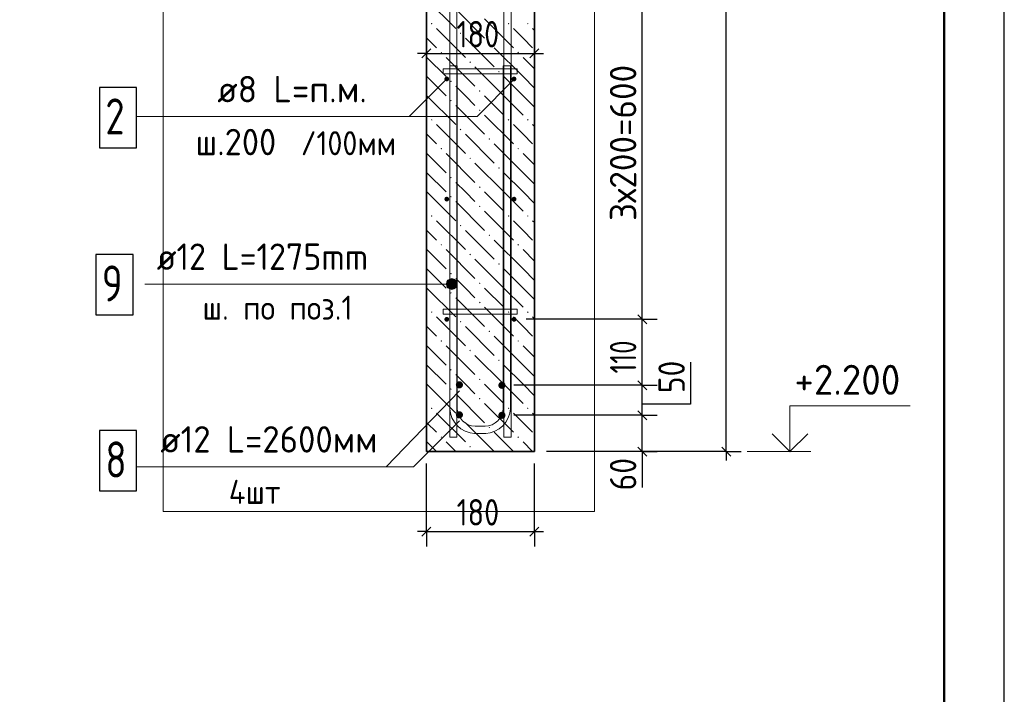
# Model space of a CAD drawing. Header units: millimetres. Extents: x 0 to 21000, y -5 to 14855.
# Tile 29 of 31: x 16902 to 21000, y 6640 to 9447. Entities that reach past the tile are written whole.
import ezdxf

# ---------------------------------------------------------------- set-up
doc = ezdxf.new("R2010")
doc.units = ezdxf.units.MM
for name, color, linetype, lineweight in [('Standard', 7, 'Continuous', 25), ('Позиционная метка линия выноска', 7, 'Continuous', 13), ('Стена обрамление Г-обр.', 7, 'Continuous', 25), ('Стена обрамление П-обр.', 7, 'Continuous', 25), ('Стена фоновая арматура У1', 7, 'Continuous', 25), ('Стена фоновая арматура Х1', 7, 'Continuous', 25), ('Стена фоновая затяжка С-обр.', 7, 'Continuous', 25)]:
    doc.layers.add(name, color=color, linetype=linetype, lineweight=lineweight)
doc.layers.add('ЖБ Стена верхний уровень', color=7, linetype='Continuous', lineweight=25, true_color=0x006e00)
doc.layers.add('Размерная выноска', color=7, linetype='Continuous')
doc.styles.add('ISOCPEUR', font='txt')

msp = doc.modelspace()

# ---------------------------------------------------------------- hatches: boundary and pattern name
at = {"layer": 'ЖБ Стена верхний уровень', "linetype": 'Continuous', "lineweight": 18, "transparency": 33554687}
for points in [[(18613.4, 9429.9), (18616.6, 9433.2), (18619.9, 9429.9), (18616.6, 9426.7)], [(18933.4, 9429.9), (18936.6, 9433.2), (18939.8, 9429.9), (18936.6, 9426.7)], [(19013.4, 9429.9), (19016.6, 9433.2), (19019.9, 9429.9), (19016.6, 9426.7)], [(18733.4, 9389.9), (18736.6, 9393.2), (18739.8, 9389.9), (18736.6, 9386.7)], [(18853.4, 9349.9), (18856.6, 9353.2), (18859.9, 9349.9), (18856.6, 9346.7)], [(18653.4, 9309.9), (18656.6, 9313.2), (18659.9, 9309.9), (18656.6, 9306.7)], [(18973.4, 9309.9), (18976.6, 9313.2), (18979.8, 9309.9), (18976.6, 9306.7)], [(18773.4, 9269.9), (18776.6, 9273.2), (18779.8, 9269.9), (18776.6, 9266.7)], [(18893.4, 9229.9), (18896.6, 9233.2), (18899.9, 9229.9), (18896.6, 9226.7)], [(18693.4, 9189.9), (18696.6, 9193.2), (18699.9, 9189.9), (18696.6, 9186.7)], [(18813.4, 9149.9), (18816.6, 9153.2), (18819.9, 9149.9), (18816.6, 9146.7)], [(18693.4, 9109.9), (18696.6, 9113.2), (18699.9, 9109.9), (18696.6, 9106.7)], [(18813.4, 9069.9), (18816.6, 9073.2), (18819.9, 9069.9), (18816.6, 9066.7)], [(18613.4, 9029.9), (18616.6, 9033.2), (18619.9, 9029.9), (18616.6, 9026.7)], [(18933.4, 9029.9), (18936.6, 9033.2), (18939.8, 9029.9), (18936.6, 9026.7)], [(19013.4, 9029.9), (19016.6, 9033.2), (19019.9, 9029.9), (19016.6, 9026.7)], [(18733.4, 8989.9), (18736.6, 8993.2), (18739.8, 8989.9), (18736.6, 8986.7)], [(18853.4, 8949.9), (18856.6, 8953.2), (18859.9, 8949.9), (18856.6, 8946.7)], [(18653.4, 8909.9), (18656.6, 8913.2), (18659.9, 8909.9), (18656.6, 8906.7)], [(18973.4, 8909.9), (18976.6, 8913.2), (18979.8, 8909.9), (18976.6, 8906.7)], [(18773.4, 8869.9), (18776.6, 8873.2), (18779.8, 8869.9), (18776.6, 8866.7)], [(18893.4, 8829.9), (18896.6, 8833.2), (18899.9, 8829.9), (18896.6, 8826.7)], [(18693.4, 8789.9), (18696.6, 8793.2), (18699.9, 8789.9), (18696.6, 8786.7)], [(18813.4, 8749.9), (18816.6, 8753.2), (18819.9, 8749.9), (18816.6, 8746.7)], [(18693.4, 8709.9), (18696.6, 8713.2), (18699.9, 8709.9), (18696.6, 8706.7)], [(18813.4, 8669.9), (18816.6, 8673.2), (18819.9, 8669.9), (18816.6, 8666.7)], [(18613.4, 8629.9), (18616.6, 8633.2), (18619.9, 8629.9), (18616.6, 8626.7)], [(18933.4, 8629.9), (18936.6, 8633.2), (18939.8, 8629.9), (18936.6, 8626.7)], [(19013.4, 8629.9), (19016.6, 8633.2), (19019.9, 8629.9), (19016.6, 8626.7)], [(18733.4, 8589.9), (18736.6, 8593.2), (18739.8, 8589.9), (18736.6, 8586.7)], [(18853.4, 8549.9), (18856.6, 8553.2), (18859.9, 8549.9), (18856.6, 8546.7)], [(18653.4, 8509.9), (18656.6, 8513.2), (18659.9, 8509.9), (18656.6, 8506.7)], [(18973.4, 8509.9), (18976.6, 8513.2), (18979.8, 8509.9), (18976.6, 8506.7)], [(18773.4, 8469.9), (18776.6, 8473.2), (18779.8, 8469.9), (18776.6, 8466.7)], [(18893.4, 8429.9), (18896.6, 8433.2), (18899.9, 8429.9), (18896.6, 8426.7)], [(18693.4, 8389.9), (18696.6, 8393.2), (18699.9, 8389.9), (18696.6, 8386.7)], [(18813.4, 8349.9), (18816.6, 8353.2), (18819.9, 8349.9), (18816.6, 8346.7)], [(18693.4, 8309.9), (18696.6, 8313.2), (18699.9, 8309.9), (18696.6, 8306.7)], [(18813.4, 8269.9), (18816.6, 8273.2), (18819.9, 8269.9), (18816.6, 8266.7)], [(18613.4, 8229.9), (18616.6, 8233.2), (18619.9, 8229.9), (18616.6, 8226.7)], [(18933.4, 8229.9), (18936.6, 8233.2), (18939.8, 8229.9), (18936.6, 8226.7)], [(19013.4, 8229.9), (19016.6, 8233.2), (19019.9, 8229.9), (19016.6, 8226.7)], [(18733.4, 8189.9), (18736.6, 8193.2), (18739.8, 8189.9), (18736.6, 8186.7)], [(18853.4, 8149.9), (18856.6, 8153.2), (18859.9, 8149.9), (18856.6, 8146.7)], [(18653.4, 8109.9), (18656.6, 8113.2), (18659.9, 8109.9), (18656.6, 8106.7)], [(18973.4, 8109.9), (18976.6, 8113.2), (18979.8, 8109.9), (18976.6, 8106.7)], [(18773.4, 8069.9), (18776.6, 8073.2), (18779.8, 8069.9), (18776.6, 8066.7)], [(18893.4, 8029.9), (18896.6, 8033.2), (18899.9, 8029.9), (18896.6, 8026.7)], [(18693.4, 7989.9), (18696.6, 7993.2), (18699.9, 7989.9), (18696.6, 7986.7)], [(18813.4, 7949.9), (18816.6, 7953.2), (18819.9, 7949.9), (18816.6, 7946.7)], [(18693.4, 7909.9), (18696.6, 7913.2), (18699.9, 7909.9), (18696.6, 7906.7)], [(18813.4, 7869.9), (18816.6, 7873.2), (18819.9, 7869.9), (18816.6, 7866.7)], [(18613.4, 7829.9), (18616.6, 7833.2), (18619.9, 7829.9), (18616.6, 7826.7)], [(18933.4, 7829.9), (18936.6, 7833.2), (18939.8, 7829.9), (18936.6, 7826.7)], [(19013.4, 7829.9), (19016.6, 7833.2), (19019.9, 7829.9), (19016.6, 7826.7)], [(18733.4, 7789.9), (18736.6, 7793.2), (18739.8, 7789.9), (18736.6, 7786.7)], [(18853.4, 7749.9), (18856.6, 7753.2), (18859.9, 7749.9), (18856.6, 7746.7)], [(18653.4, 7709.9), (18656.6, 7713.2), (18659.9, 7709.9), (18656.6, 7706.7)], [(18973.4, 7709.9), (18976.6, 7713.2), (18979.8, 7709.9), (18976.6, 7706.7)], [(18773.4, 7669.9), (18776.6, 7673.2), (18779.8, 7669.9), (18776.6, 7666.7)]]:
    msp.add_hatch(color=7, dxfattribs=at).paths.add_polyline_path(points, flags=16)
at = {"layer": 'Позиционная метка линия выноска', "linetype": 'Continuous', "lineweight": 13, "transparency": 33554687}
for points in [[(18680.9, 8358.2), (18689, 8327.6), (18689, 8366.3)], [(18689, 8366.3), (18700.2, 8324.4), (18700.2, 8369.4)], [(18689, 8366.3), (18689, 8327.6), (18700.2, 8324.4)], [(18700.2, 8369.4), (18700.2, 8324.4), (18711.5, 8327.6)], [(18700.2, 8369.4), (18711.5, 8327.6), (18711.5, 8366.3)], [(18711.5, 8366.3), (18711.5, 8327.6), (18719.6, 8335.7)], [(18711.5, 8366.3), (18719.6, 8335.7), (18719.6, 8358.2)], [(18680.9, 8335.7), (18680.9, 8358.2), (18677.7, 8346.9)], [(18680.9, 8358.2), (18680.9, 8335.7), (18689, 8327.6)], [(18719.6, 8358.2), (18719.6, 8335.7), (18722.7, 8346.9)]]:
    msp.add_hatch(color=7, dxfattribs=at).paths.add_polyline_path(points)
at = {"layer": 'Стена обрамление Г-обр.', "linetype": 'Continuous', "lineweight": 13, "transparency": 33554687}
for points in [[(18746.8, 7927.6), (18745.7, 7933.3), (18742.4, 7938.2), (18737.5, 7941.4), (18731.8, 7942.6), (18726.1, 7941.4), (18721.2, 7938.2), (18718, 7933.3), (18716.8, 7927.6), (18718, 7921.8), (18721.2, 7916.9), (18726.1, 7913.7), (18731.8, 7912.6), (18737.5, 7913.7), (18742.4, 7916.9), (18745.7, 7921.8)], [(18923.9, 7925.6), (18922.7, 7931.4), (18919.5, 7936.2), (18914.6, 7939.5), (18908.9, 7940.6), (18903.1, 7939.5), (18898.3, 7936.2), (18895, 7931.4), (18893.9, 7925.6), (18895, 7919.9), (18898.3, 7915), (18903.1, 7911.8), (18908.9, 7910.6), (18914.6, 7911.8), (18919.5, 7915), (18922.7, 7919.9)], [(18746.8, 7802.5), (18745.7, 7808.3), (18742.4, 7813.2), (18737.5, 7816.4), (18731.8, 7817.6), (18726.1, 7816.4), (18721.2, 7813.2), (18718, 7808.3), (18716.8, 7802.5), (18718, 7796.8), (18721.2, 7791.9), (18726.1, 7788.7), (18731.8, 7787.6), (18737.5, 7788.7), (18742.4, 7791.9), (18745.7, 7796.8)], [(18923.9, 7800.6), (18922.7, 7806.4), (18919.5, 7811.2), (18914.6, 7814.5), (18908.9, 7815.6), (18903.1, 7814.5), (18898.3, 7811.2), (18895, 7806.4), (18893.9, 7800.6), (18895, 7794.9), (18898.3, 7790), (18903.1, 7786.8), (18908.9, 7785.6), (18914.6, 7786.8), (18919.5, 7790), (18922.7, 7794.9)]]:
    msp.add_hatch(color=7, dxfattribs=at).paths.add_polyline_path(points)
at = {"layer": 'Стена фоновая арматура У1', "linetype": 'Continuous', "lineweight": 13, "transparency": 33554687}
for points in [[(18689.3, 9200), (18688.5, 9203.9), (18686.4, 9207.1), (18683.1, 9209.3), (18679.3, 9210), (18675.5, 9209.3), (18672.2, 9207.1), (18670.1, 9203.9), (18669.3, 9200), (18670.1, 9196.2), (18672.2, 9193), (18675.5, 9190.8), (18679.3, 9190.1), (18683.1, 9190.8), (18686.4, 9193), (18688.5, 9196.2)], [(18969.3, 9200), (18968.6, 9203.9), (18966.4, 9207.1), (18963.1, 9209.3), (18959.3, 9210), (18955.5, 9209.3), (18952.2, 9207.1), (18950.1, 9203.9), (18949.3, 9200), (18950.1, 9196.2), (18952.2, 9193), (18955.5, 9190.8), (18959.3, 9190.1), (18963.1, 9190.8), (18966.4, 9193), (18968.6, 9196.2)], [(18689.3, 8700), (18688.5, 8703.9), (18686.4, 8707.1), (18683.1, 8709.3), (18679.3, 8710), (18675.5, 8709.3), (18672.2, 8707.1), (18670.1, 8703.9), (18669.3, 8700), (18670.1, 8696.2), (18672.2, 8693), (18675.5, 8690.8), (18679.3, 8690.1), (18683.1, 8690.8), (18686.4, 8693), (18688.5, 8696.2)], [(18969.3, 8700), (18968.6, 8703.9), (18966.4, 8707.1), (18963.1, 8709.3), (18959.3, 8710), (18955.5, 8709.3), (18952.2, 8707.1), (18950.1, 8703.9), (18949.3, 8700), (18950.1, 8696.2), (18952.2, 8693), (18955.5, 8690.8), (18959.3, 8690.1), (18963.1, 8690.8), (18966.4, 8693), (18968.6, 8696.2)], [(18689.3, 8200), (18688.5, 8203.9), (18686.4, 8207.1), (18683.1, 8209.3), (18679.3, 8210), (18675.5, 8209.3), (18672.2, 8207.1), (18670.1, 8203.9), (18669.3, 8200), (18670.1, 8196.2), (18672.2, 8193), (18675.5, 8190.8), (18679.3, 8190.1), (18683.1, 8190.8), (18686.4, 8193), (18688.5, 8196.2)], [(18969.3, 8200), (18968.6, 8203.9), (18966.4, 8207.1), (18963.1, 8209.3), (18959.3, 8210), (18955.5, 8209.3), (18952.2, 8207.1), (18950.1, 8203.9), (18949.3, 8200), (18950.1, 8196.2), (18952.2, 8193), (18955.5, 8190.8), (18959.3, 8190.1), (18963.1, 8190.8), (18966.4, 8193), (18968.6, 8196.2)]]:
    msp.add_hatch(color=7, dxfattribs=at).paths.add_polyline_path(points)

# ---------------------------------------------------------------- linework, layer by layer
at = {"layer": 'Standard', "color": 220, "linetype": 'Continuous', "lineweight": 13, "transparency": 33554687}
msp.add_line((21000, -5), (21000, 14650), dxfattribs=at)
at = {"layer": 'Standard', "color": 7, "linetype": 'Continuous', "lineweight": -3, "transparency": 33554687}
for p, q in [((19842.3, 7650), (19842.3, 11900)), ((19493.2, 8200), (19493.2, 9700)), ((18594.3, 9306.2), (18556.8, 9306.2)), ((19044.3, 9306.2), (19081.8, 9306.2)), ((19493.2, 7925.6), (19493.2, 8200)), ((19493.2, 7800.6), (19493.2, 7925.6)), ((19493.2, 7650), (19493.2, 7800.6)), ((19493.2, 7650), (19493.2, 7612.6)), ((19842.3, 7650), (19842.3, 7612.6)), ((18594.3, 7317), (18556.8, 7317)), ((19044.3, 7317), (19081.8, 7317))]:
    msp.add_line(p, q, dxfattribs=at)
at = {"layer": 'Standard', "color": 251, "linetype": 'Continuous', "lineweight": -3, "true_color": 0x656565, "transparency": 33554687}
for p, q in [((18594.3, 9306.2), (18594.3, 9368.7)), ((19044.3, 9306.2), (19044.3, 9368.7)), ((18594.3, 9306.2), (18594.3, 9243.7)), ((19044.3, 9306.2), (19044.3, 9243.7)), ((19493.2, 8200), (19430.7, 8200)), ((19493.2, 8200), (19555.7, 8200)), ((19493.2, 7925.6), (19430.7, 7925.6)), ((19493.2, 7925.6), (19555.7, 7925.6)), ((19493.2, 7800.6), (19430.7, 7800.6)), ((19493.2, 7800.6), (19555.7, 7800.6)), ((19842.3, 7650), (19094.3, 7650)), ((19493.2, 7650), (19430.7, 7650)), ((19493.2, 7650), (19555.7, 7650)), ((19842.3, 7650), (19779.8, 7650)), ((19842.3, 7650), (19904.8, 7650)), ((18594.3, 7317), (18594.3, 7600)), ((19044.3, 7317), (19044.3, 7600)), ((18594.3, 7317), (18594.3, 7379.5)), ((19044.3, 7317), (19044.3, 7379.5)), ((18594.3, 7317), (18594.3, 7254.5)), ((19044.3, 7317), (19044.3, 7254.5))]:
    msp.add_line(p, q, dxfattribs=at)
at = {"layer": 'Standard', "color": 7, "linetype": 'Continuous', "lineweight": 25, "transparency": 33554687}
for p, q in [((18575.6, 9287.4), (18613.1, 9324.9)), ((19025.6, 9287.4), (19063.1, 9324.9)), ((19512, 8181.3), (19474.5, 8218.8)), ((19512, 7906.9), (19474.5, 7944.4)), ((19512, 7781.9), (19474.5, 7819.4)), ((19512, 7631.3), (19474.5, 7668.8)), ((19861.1, 7631.3), (19823.6, 7668.8)), ((18575.6, 7298.2), (18613.1, 7335.7)), ((19025.6, 7298.2), (19063.1, 7335.7))]:
    msp.add_line(p, q, dxfattribs=at)
at = {"layer": 'Standard', "color": 7, "linetype": 'Continuous', "lineweight": 13, "transparency": 33554687}
msp.add_line((19929.8, 7650), (20194.8, 7650), dxfattribs=at)
at = {"layer": 'Standard', "color": 7, "linetype": 'Continuous', "lineweight": 25, "transparency": 33554687}
msp.add_lwpolyline([(0, 0), (21000, 0), (21000, 14850), (0, 14850), (0, 0)], close=True, dxfattribs=at)
at = {"layer": 'Standard', "color": 7, "linetype": 'Continuous', "lineweight": 13, "transparency": 33554687}
for points in [[(11500, 0), (21000, 0), (21000, 14855)], [(20107.7, 7650), (20107.7, 7840.1), (20607.7, 7840.1)]]:
    msp.add_lwpolyline(points, dxfattribs=at)
at = {"layer": 'Standard', "color": 7, "linetype": 'Continuous', "lineweight": 50, "transparency": 33554687}
msp.add_lwpolyline([(1000, 14600), (20750, 14600), (20750, 250), (1000, 250), (1000, 14600)], close=True, dxfattribs=at)
at = {"layer": 'Standard', "color": 254, "linetype": 'Continuous', "lineweight": 18, "true_color": 0xc4c4ff, "transparency": 33554687}
msp.add_lwpolyline([(17498.2, 7400), (19294.3, 7400), (19294.3, 12962.4), (17498.2, 12962.4), (17498.2, 7400)], dxfattribs=at)
at = {"layer": 'Standard', "color": 7, "linetype": 'Continuous', "lineweight": -3, "transparency": 33554687}
for points in [[(18594.3, 9306.2), (18650.3, 9306.2), (18650.3, 9306.2), (19044.3, 9306.2)], [(18594.3, 7317), (18646.3, 7317), (18646.3, 7317), (19044.3, 7317)]]:
    msp.add_lwpolyline(points, dxfattribs=at)
at = {"layer": 'Standard', "color": 251, "linetype": 'Continuous', "lineweight": -3, "true_color": 0x656565, "transparency": 33554687}
for points in [[(19493.2, 8200), (19484.7, 8200), (19484.7, 8200), (19484.7, 8200), (19484.7, 8200), (19484.7, 8200), (19484.7, 8200), (19009.3, 8200)], [(19493.2, 7925.6), (19484.7, 7925.6), (19484.7, 7925.6), (19484.7, 7925.6), (19484.7, 7925.6), (19484.7, 7925.6), (19484.7, 7925.6), (19484.7, 7925.6), (19484.7, 7925.6), (18958.9, 7925.6)], [(19493.2, 7800.6), (19484.7, 7800.6), (19484.7, 7800.6), (19484.7, 7800.6), (19484.7, 7800.6), (19484.7, 7800.6), (19484.7, 7800.6), (19484.7, 7800.6), (19484.7, 7800.6), (18958.9, 7800.6)], [(19493.2, 7650), (19484.7, 7650), (19484.7, 7650), (19484.7, 7650), (19484.7, 7650), (19484.7, 7650), (19484.7, 7650), (19484.7, 7650), (19484.7, 7650), (19094.3, 7650)]]:
    msp.add_lwpolyline(points, dxfattribs=at)
at = {"layer": 'Standard', "color": 7, "linetype": 'Continuous', "lineweight": 35, "transparency": 33554687}
msp.add_lwpolyline([(20033.4, 7724.3), (20107.7, 7650), (20181.9, 7724.3)], dxfattribs=at)
at = {"layer": 'ЖБ Стена верхний уровень', "color": 7, "linetype": 'Continuous', "lineweight": 35, "transparency": 33554687}
for p, q in [((18594.3, 11900), (18594.3, 7650)), ((19044.3, 7650), (19044.3, 11900)), ((18594.3, 7650), (19044.3, 7650))]:
    msp.add_line(p, q, dxfattribs=at)
at = {"layer": 'ЖБ Стена верхний уровень', "color": 9, "linetype": 'Continuous', "lineweight": 18, "true_color": 0xc7c7c7, "transparency": 33554687}
for p, q in [((18596.6, 9529.9), (18716.6, 9409.9)), ((18716.6, 9489.9), (18836.6, 9369.9)), ((18836.6, 9449.9), (18956.6, 9329.9)), ((18636.6, 9409.9), (18756.6, 9289.9)), ((18996.6, 9369.9), (18956.6, 9409.9)), ((19036.6, 9409.9), (19044.3, 9402.2)), ((18596.6, 9369.9), (18594.3, 9372.2)), ((18636.6, 9329.9), (18596.6, 9369.9)), ((18756.6, 9369.9), (18876.6, 9249.9)), ((19036.6, 9329.9), (18996.6, 9369.9)), ((18996.6, 9209.9), (18876.6, 9329.9)), ((18596.6, 9289.9), (18676.6, 9209.9)), ((18676.6, 9289.9), (18796.6, 9169.9)), ((18996.6, 9289.9), (19044.3, 9242.2)), ((18916.6, 9129.9), (18796.6, 9249.9)), ((18596.6, 9209.9), (18594.3, 9212.2)), ((18596.6, 9209.9), (18676.6, 9129.9)), ((18916.6, 9209.9), (18996.6, 9129.9)), ((18996.6, 9209.9), (19044.3, 9162.2)), ((18756.6, 9129.9), (18716.6, 9169.9)), ((18594.3, 9132.2), (18596.6, 9129.9)), ((18596.6, 9129.9), (18716.6, 9009.9)), ((18796.6, 9089.9), (18756.6, 9129.9)), ((18836.6, 9129.9), (18916.6, 9049.9)), ((18916.6, 9129.9), (18996.6, 9049.9)), ((18996.6, 9129.9), (19044.3, 9082.2)), ((18716.6, 9089.9), (18836.6, 8969.9)), ((18594.3, 9052.2), (18596.6, 9049.9)), ((18836.6, 9049.9), (18956.6, 8929.9)), ((18636.6, 9009.9), (18756.6, 8889.9)), ((18996.6, 8969.9), (18956.6, 9009.9)), ((19036.6, 9009.9), (19044.3, 9002.2)), ((18596.6, 8969.9), (18594.3, 8972.2)), ((18636.6, 8929.9), (18596.6, 8969.9)), ((18756.6, 8969.9), (18876.6, 8849.9)), ((19036.6, 8929.9), (18996.6, 8969.9)), ((18996.6, 8809.9), (18876.6, 8929.9)), ((18596.6, 8889.9), (18676.6, 8809.9)), ((18676.6, 8889.9), (18796.6, 8769.9)), ((18996.6, 8889.9), (19044.3, 8842.2)), ((18596.6, 8809.9), (18594.3, 8812.2)), ((18916.6, 8729.9), (18796.6, 8849.9)), ((18596.6, 8809.9), (18676.6, 8729.9)), ((18916.6, 8809.9), (18996.6, 8729.9)), ((18996.6, 8809.9), (19044.3, 8762.2)), ((18594.3, 8732.2), (18596.6, 8729.9)), ((18596.6, 8729.9), (18716.6, 8609.9)), ((18756.6, 8729.9), (18716.6, 8769.9)), ((18796.6, 8689.9), (18756.6, 8729.9)), ((18836.6, 8729.9), (18916.6, 8649.9)), ((18916.6, 8729.9), (18996.6, 8649.9)), ((18996.6, 8729.9), (19044.3, 8682.2)), ((18716.6, 8689.9), (18836.6, 8569.9)), ((18594.3, 8652.2), (18596.6, 8649.9)), ((18836.6, 8649.9), (18956.6, 8529.9)), ((18636.6, 8609.9), (18756.6, 8489.9)), ((18996.6, 8569.9), (18956.6, 8609.9)), ((19036.6, 8609.9), (19044.3, 8602.2)), ((18596.6, 8569.9), (18594.3, 8572.2)), ((18636.6, 8529.9), (18596.6, 8569.9)), ((18756.6, 8569.9), (18876.6, 8449.9)), ((19036.6, 8529.9), (18996.6, 8569.9)), ((18996.6, 8409.9), (18876.6, 8529.9)), ((18596.6, 8489.9), (18676.6, 8409.9)), ((18676.6, 8489.9), (18796.6, 8369.9)), ((18996.6, 8489.9), (19044.3, 8442.2)), ((18916.6, 8329.9), (18796.6, 8449.9)), ((18596.6, 8409.9), (18594.3, 8412.2)), ((18596.6, 8409.9), (18676.6, 8329.9)), ((18916.6, 8409.9), (18996.6, 8329.9)), ((18996.6, 8409.9), (19044.3, 8362.2)), ((18756.6, 8329.9), (18716.6, 8369.9)), ((18594.3, 8332.2), (18596.6, 8329.9)), ((18596.6, 8329.9), (18716.6, 8209.9)), ((18796.6, 8289.9), (18756.6, 8329.9)), ((18836.6, 8329.9), (18916.6, 8249.9)), ((18916.6, 8329.9), (18996.6, 8249.9)), ((18996.6, 8329.9), (19044.3, 8282.2)), ((18716.6, 8289.9), (18836.6, 8169.9)), ((18594.3, 8252.2), (18596.6, 8249.9)), ((18836.6, 8249.9), (18956.6, 8129.9)), ((18636.6, 8209.9), (18756.6, 8089.9)), ((18996.6, 8169.9), (18956.6, 8209.9)), ((19036.6, 8209.9), (19044.3, 8202.2)), ((18596.6, 8169.9), (18594.3, 8172.2)), ((18636.6, 8129.9), (18596.6, 8169.9)), ((18756.6, 8169.9), (18876.6, 8049.9)), ((19036.6, 8129.9), (18996.6, 8169.9)), ((18996.6, 8009.9), (18876.6, 8129.9)), ((18596.6, 8089.9), (18676.6, 8009.9)), ((18676.6, 8089.9), (18796.6, 7969.9)), ((18996.6, 8089.9), (19044.3, 8042.2)), ((18916.6, 7929.9), (18796.6, 8049.9)), ((18596.6, 8009.9), (18594.3, 8012.2)), ((18596.6, 8009.9), (18676.6, 7929.9)), ((18916.6, 8009.9), (18996.6, 7929.9)), ((18996.6, 8009.9), (19044.3, 7962.2)), ((18756.6, 7929.9), (18716.6, 7969.9)), ((18594.3, 7932.2), (18596.6, 7929.9)), ((18596.6, 7929.9), (18716.6, 7809.9)), ((18796.6, 7889.9), (18756.6, 7929.9)), ((18836.6, 7929.9), (18916.6, 7849.9)), ((18916.6, 7929.9), (18996.6, 7849.9)), ((18996.6, 7929.9), (19044.3, 7882.2)), ((18716.6, 7889.9), (18836.6, 7769.9)), ((18594.3, 7852.2), (18596.6, 7849.9)), ((18836.6, 7849.9), (18956.6, 7729.9)), ((18636.6, 7809.9), (18756.6, 7689.9)), ((18996.6, 7769.9), (18956.6, 7809.9)), ((19036.6, 7809.9), (19044.3, 7802.2)), ((18596.6, 7769.9), (18594.3, 7772.2)), ((18636.6, 7729.9), (18596.6, 7769.9)), ((18756.6, 7769.9), (18876.5, 7650)), ((19036.6, 7729.9), (18996.6, 7769.9)), ((18956.5, 7650), (18876.6, 7729.9)), ((18596.6, 7689.9), (18636.5, 7650)), ((18676.6, 7689.9), (18716.5, 7650)), ((18996.6, 7689.9), (19036.5, 7650))]:
    msp.add_line(p, q, dxfattribs=at)
at = {"layer": 'Позиционная метка линия выноска', "color": 7, "linetype": 'Continuous', "lineweight": 13, "transparency": 33554687}
for p, q in [((18700.2, 8369.4), (18700.2, 8369.4)), ((17421.9, 8346.9), (18700.2, 8346.9)), ((18677.7, 8346.9), (18677.7, 8346.9)), ((18700.2, 8324.4), (18700.2, 8324.4)), ((18722.7, 8346.9), (18722.7, 8346.9))]:
    msp.add_line(p, q, dxfattribs=at)
for points in [[(17385.7, 9044), (18805.7, 9044), (18961.8, 9200)], [(17421.4, 9044), (18523.2, 9044), (18679.3, 9200)], [(17388.3, 7586.9), (18427, 7586.9), (18731.8, 7902.5)], [(18427, 7586.9), (18541.2, 7586.9), (18731.8, 7777.6)]]:
    msp.add_lwpolyline(points, dxfattribs=at)
msp.add_circle((18700.2, 8346.9), 22.5, dxfattribs=at)
at = {"layer": 'Размерная выноска', "color": 7, "linetype": 'Continuous', "lineweight": -3, "transparency": 33554687}
for p, q in [((19693.2, 8022.3), (19693.2, 7847.3)), ((19693.2, 7847.3), (19493.2, 7847.3)), ((19493.2, 7650), (19493.2, 7500))]:
    msp.add_line(p, q, dxfattribs=at)
at = {"layer": 'Стена обрамление Г-обр.', "color": 7, "linetype": 'Continuous', "lineweight": 25, "transparency": 33554687}
msp.add_lwpolyline([(17233.3, 7486.9), (17388.3, 7486.9), (17388.3, 7736.9), (17233.3, 7736.9), (17233.3, 7486.9)], dxfattribs=at)
at = {"layer": 'Стена обрамление П-обр.', "color": 38, "linetype": 'Continuous', "lineweight": 13, "true_color": 0x5f1e0f, "transparency": 33554687}
msp.add_lwpolyline([(18722, 9255), (18722, 7830), (18723.9, 7815.9), (18728.6, 7801.7), (18736, 7788.6), (18744.9, 7777.9), (18755.5, 7769), (18768.6, 7761.7), (18782.9, 7757), (18797, 7755.1), (18839.5, 7755.1), (18853.6, 7757), (18867.8, 7761.7), (18880.9, 7769), (18891.6, 7777.9), (18900.5, 7788.6), (18907.8, 7801.7), (18912.5, 7815.9), (18914.5, 7830), (18914.5, 9255), (18944.5, 9255), (18944.5, 7828), (18941.8, 7809.1), (18935.4, 7789.5), (18925.3, 7771.5), (18912.9, 7756.6), (18898, 7744.2), (18880, 7734.1), (18860.4, 7727.7), (18841.6, 7725.1), (18794.9, 7725.1), (18776, 7727.7), (18756.4, 7734.1), (18738.4, 7744.2), (18723.6, 7756.6), (18711.2, 7771.5), (18701, 7789.5), (18694.6, 7809.1), (18692, 7828), (18692, 9255), (18722, 9255)], dxfattribs=at)
at = {"layer": 'Стена обрамление П-обр.', "color": 7, "linetype": 'Continuous', "lineweight": 25, "transparency": 33554687}
msp.add_lwpolyline([(17218.6, 8219.2), (17373.6, 8219.2), (17373.6, 8469.2), (17218.6, 8469.2), (17218.6, 8219.2)], dxfattribs=at)
at = {"layer": 'Стена фоновая арматура У1', "color": 7, "linetype": 'Continuous', "lineweight": 25, "transparency": 33554687}
msp.add_lwpolyline([(17233.3, 8914), (17388.3, 8914), (17388.3, 9164), (17233.3, 9164), (17233.3, 8914)], dxfattribs=at)
at = {"layer": 'Стена фоновая арматура Х1', "color": 7, "linetype": 'Continuous', "lineweight": 18, "transparency": 33554687}
for points in [[(18916.8, 7710), (18916.8, 12137.6), (18914.8, 12151.7), (18910.1, 12165.9), (18902.8, 12179), (18893.9, 12189.7), (18883.3, 12198.6), (18870.2, 12205.9), (18855.9, 12210.6), (18841.8, 12212.6), (17733.2, 12212.6), (17733.2, 12242.6), (18843.9, 12242.6), (18862.7, 12239.9), (18882.3, 12233.5), (18900.4, 12223.4), (18915.2, 12211), (18927.6, 12196.1), (18937.7, 12178.1), (18944.2, 12158.5), (18946.8, 12139.6), (18946.8, 7710), (18916.8, 7710)], [(18691.8, 7710), (18691.8, 12087.6), (18689.9, 12101.7), (18685.2, 12115.9), (18677.9, 12129), (18669, 12139.7), (18658.3, 12148.6), (18645.2, 12155.9), (18631, 12160.6), (18616.9, 12162.6), (17733.2, 12162.6), (17733.2, 12192.6), (18618.9, 12192.6), (18637.8, 12189.9), (18657.4, 12183.5), (18675.4, 12173.4), (18690.3, 12161), (18702.7, 12146.1), (18712.8, 12128.1), (18719.2, 12108.5), (18721.8, 12089.6), (18721.8, 7710), (18691.8, 7710)]]:
    msp.add_lwpolyline(points, dxfattribs=at)
at = {"layer": 'Стена фоновая затяжка С-обр.', "color": 98, "linetype": 'Continuous', "lineweight": 13, "true_color": 0x005000, "transparency": 33554687}
for points in [[(18971.7, 9221.8), (18664.2, 9221.8), (18664.2, 9241.8), (18971.7, 9241.8), (18971.7, 9221.8)], [(18971.7, 8221.8), (18664.2, 8221.8), (18664.2, 8241.8), (18971.7, 8241.8), (18971.7, 8221.8)]]:
    msp.add_lwpolyline(points, dxfattribs=at)

# ---------------------------------------------------------------- texts
at = {"layer": 'Standard', "color": 7, "linetype": 'Continuous', "lineweight": 25, "transparency": 33554687, "attachment_point": 7, "style": 'ISOCPEUR'}
for s, insert, char_height, width in [('\\W0.83;180', (18720.3, 9331.2), 110, 254.286), ('\\W0.95;+2.200', (20126.4, 7885.9), 125, 533.929), ('\\W0.83;180', (18720.3, 7342), 110, 254.286)]:
    msp.add_mtext(s, dxfattribs=dict(at, insert=insert, char_height=char_height, width=width))
at = {"layer": 'Standard', "color": 7, "linetype": 'Continuous', "lineweight": 25, "transparency": 33554687, "char_height": 110, "attachment_point": 7, "rotation": 90, "style": 'ISOCPEUR'}
for s, insert, width in [('\\W0.97;3х200=600', (19468.2, 8609.1), 745.715), ('\\W0.74;110', (19468.2, 7974.8), 227.577), ('\\W0.87;50', (19670.2, 7892.6), 201.966), ('\\W0.87;60', (19468.2, 7488.3), 201.966)]:
    msp.add_mtext(s, dxfattribs=dict(at, insert=insert, width=width))
at = {"layer": 'Standard', "color": 7, "linetype": 'Continuous', "lineweight": 18, "transparency": 33554687, "char_height": 100, "attachment_point": 7, "style": 'ISOCPEUR'}
for s, insert, width in [('\\W0.91;/100мм', (18071.6, 8882.7), 465.383), ('\\W0.94;ш. по поз.1', (17662.7, 8198.2), 711.796), ('\\W0.93;4шт', (17772, 7432.3), 306.339)]:
    msp.add_mtext(s, dxfattribs=dict(at, insert=insert, width=width))
at = {"layer": 'Стена обрамление Г-обр.', "color": 7, "linetype": 'Continuous', "lineweight": 13, "transparency": 33554687, "attachment_point": 7, "style": 'ISOCPEUR'}
for s, insert, char_height, width in [('\\W0.96;ø12 L=2600мм ', (17487.1, 7645.6), 110, 1053.171), ('\\W0.78;8', (17258.3, 7541.9), 150, 163.203)]:
    msp.add_mtext(s, dxfattribs=dict(at, insert=insert, char_height=char_height, width=width))
at = {"layer": 'Стена обрамление П-обр.', "color": 7, "linetype": 'Continuous', "lineweight": 13, "transparency": 33554687, "attachment_point": 7, "style": 'ISOCPEUR'}
for s, insert, char_height, width in [('\\W0.94;ø12 L=1275mm ', (17471.9, 8405.6), 110, 1052.191), ('\\W0.78;9', (17243.6, 8274.2), 150, 163.203)]:
    msp.add_mtext(s, dxfattribs=dict(at, insert=insert, char_height=char_height, width=width))
at = {"layer": 'Стена фоновая арматура У1', "color": 7, "linetype": 'Continuous', "lineweight": 13, "transparency": 33554687, "attachment_point": 7, "style": 'ISOCPEUR'}
for s, insert, char_height, width in [('\\W0.97;ø8 L=п.м. ', (17724, 9102.6), 110, 745.936), ('\\W0.78;2', (17258.3, 8969), 150, 163.203), ('\\W0.95;ш.200 ', (17633.5, 8882.6), 110, 481.061)]:
    msp.add_mtext(s, dxfattribs=dict(at, insert=insert, char_height=char_height, width=width))

doc.saveas('drawing.dxf')
